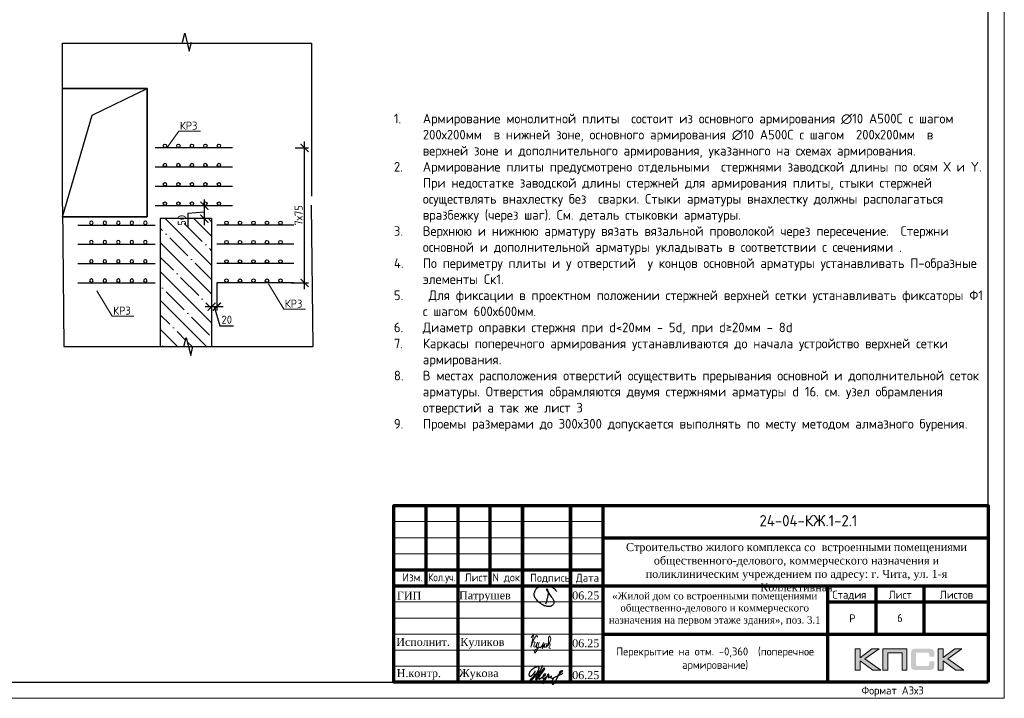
# Model space of a CAD drawing. Header units: millimetres. Extents: x -386473 to 311666, y -59273 to 291770.
# Tile 129 of 132: x 255058 to 285706, y -4054 to 17075. Entities that reach past the tile are written whole.
import ezdxf
from ezdxf import colors
from ezdxf.entities.mleader import LeaderData, LeaderLine
from ezdxf.enums import TextEntityAlignment as Align
from ezdxf.math import Vec2, Vec3

# ---------------------------------------------------------------- set-up
doc = ezdxf.new("R2010")
doc.units = ezdxf.units.MM
for name, color, linetype in [('PDF7_Text', 7, 'Continuous'), ('PDF8_Text', 7, 'Continuous'), ('Рамка печать', 7, 'Continuous'), ('ТОЛСТЫЕ_ОСНОВНЫЕ', 6, 'Continuous')]:
    doc.layers.add(name, color=color, linetype=linetype)
for name, color, linetype, lineweight in [('Выноски', 20, 'Continuous', 20), ('Каркасы ригель', 3, 'Continuous', 0), ('осн.сетка', 4, 'Continuous', 60), ('подоснова', 151, 'Continuous', 5), ('размер', 1, 'Continuous', 25), ('РАЗМЕРЫ', 1, 'Continuous', 9), ('Рамка', 7, 'Continuous', 70), ('Текст', 7, 'Continuous', 25), ('ТОНКИЕ', 7, 'Continuous', 9)]:
    doc.layers.add(name, color=color, linetype=linetype, lineweight=lineweight)
doc.styles.add('GOST-2.304_Type-B', font='GOST_Common.ttf')
doc.styles.add('PDF Times New Roman', font='times.ttf')
doc.styles.add('style1', font='GOST_Common.ttf', dxfattribs={"height": 500})
doc.styles.add('ГОСТ', font='GOST_Common.ttf')
doc.dimstyles.new('СПДС', dxfattribs={"dimscale": 100, "dimtxt": 2.5, "dimasz": 2.5, "dimexe": 1.25, "dimexo": 0, "dimtad": 1, "dimdec": 0, "dimtxsty": 'GOST-2.304_Type-B', "dimblk": 'ARCHTICK', "dimcen": 2.5, "dimdle": 2, "dimadec": 0, "dimazin": 2, "dimtfac": 0.75, "dimtdec": 0, "dimtmove": 1, "dimatfit": 3, "dimfxl": 1, "dimtolj": 1, "dimarcsym": 1})

# ---------------------------------------------------------------- blocks, each defined once
blk = doc.blocks.new('*T356')
at = {"layer": 'Каркасы ригель', "color": 0, "linetype": 'ByBlock', "lineweight": -2, "transparency": 16777216}
for p, q in [((0, 0), (1500, 0)), ((0, -1000), (1500, -1000))]:
    blk.add_line(p, q, dxfattribs=at)
at = {"layer": 'Каркасы ригель', "color": 0, "linetype": 'ByBlock', "lineweight": 50, "transparency": 16777216}
for p, q in [((0, 0), (0, -1000)), ((1500, 0), (1500, -1000))]:
    blk.add_line(p, q, dxfattribs=at)
at = {"layer": 'Каркасы ригель', "color": 0, "linetype": 'Continuous', "lineweight": 0, "transparency": 16777216, "insert": (750, -500), "char_height": 250, "width": 1000, "attachment_point": 5, "style": 'ГОСТ'}
blk.add_mtext('6', dxfattribs=at)
blk = doc.blocks.new('11')
at = {"layer": 'Выноски'}
for p, q in [((48016, 66806), (48038, 66823)), ((48038, 66823), (48060, 66786)), ((47885, 66608), (47944, 66700)), ((47944, 66700), (47962, 66737)), ((47962, 66737), (47989, 66781)), ((47989, 66781), (48016, 66806)), ((48060, 66786), (48058, 66769))]:
    blk.add_line(p, q, dxfattribs=at)
blk.add_lwpolyline([(47863, 66761), (47937, 66865), (47843, 66458), (47885, 66564), (47905, 66616), (47954, 66628), (47979, 66606), (47957, 66539), (47937, 66487), (47947, 66458), (47991, 66470), (48051, 66611), (48041, 66569), (48023, 66505), (48023, 66448), (48065, 66448), (48090, 66529), (48110, 66608), (48043, 66369), (47972, 66275), (47954, 66344), (47991, 66389), (48078, 66431), (48142, 66470), (48154, 66441), (48204, 66512), (48246, 66606), (48209, 66455), (48204, 66418), (48295, 66574), (48265, 66463), (48265, 66455), (48312, 66453), (48342, 66529), (48347, 66584), (48337, 66465), (48349, 66453), (48401, 66569), (48443, 66616), (48461, 66678), (48466, 66727), (48436, 66811), (48399, 66754), (48399, 66618), (48389, 66549), (48374, 66507), (48416, 66564), (48441, 66576), (48451, 66524), (48433, 66482), (48419, 66453), (48424, 66428), (48458, 66421)], dxfattribs=at)
blk = doc.blocks.new('яяя')
at = {"lineweight": 30}
for points in [[(345424, 110432), (345425, 110410), (345424, 110397), (345417, 110379), (345406, 110350), (345390, 110319), (345357, 110275), (345310, 110221), (345265, 110176), (345198, 110110), (345161, 110077), (345133, 110066), (345116, 110066), (345102, 110075), (345090, 110091), (345082, 110115), (345074, 110146), (345066, 110182), (345064, 110206), (345067, 110234), (345077, 110278), (345095, 110320), (345114, 110361), (345134, 110395), (345159, 110428), (345195, 110469), (345228, 110506), (345284, 110560), (345331, 110595), (345379, 110625), (345435, 110648), (345486, 110670), (345532, 110686), (345573, 110696), (345605, 110698), (345621, 110695), (345635, 110687), (345648, 110671), (345656, 110649), (345659, 110625), (345659, 110583), (345656, 110553), (345647, 110523), (345635, 110489), (345387, 110033), (345349, 109985), (345311, 109948), (345247, 109889), (345209, 109858), (345192, 109844), (345180, 109837), (345157, 109833), (345150, 109835), (345140, 109842), (345135, 109856), (345138, 109881), (345148, 109892), (345183, 109930), (345267, 110024), (345343, 110105), (345455, 110213), (345617, 110343), (345775, 110456), (345811, 110526), (345838, 110607), (345890, 110740), (345902, 110771), (345698, 110295), (345672, 110226), (345626, 110132), (345572, 110032), (345518, 109953), (345481, 109918), (345497, 110001), (345567, 110147), (345655, 110301), (345760, 110442)], [(345481, 109918), (345476, 109896), (345475, 109874), (345485, 109861), (345506, 109866), (345539, 109891), (345632, 109983), (345968, 110450), (346022, 110527), (346029, 110560), (346027, 110579), (346026, 110590), (346010, 110605), (345993, 110609), (345975, 110601), (345962, 110584), (345954, 110562), (345857, 110421), (345783, 110292), (345741, 110183), (345701, 110079), (345665, 109985), (345660, 109952), (345666, 109929), (345669, 109915), (345682, 109910), (345702, 109914), (345735, 109941), (345846, 110007), (346065, 110160), (346075, 110193), (346070, 110217), (346066, 110236), (346052, 110241), (346030, 110241), (346007, 110228), (345978, 110203), (345960, 110164), (345892, 110010), (345895, 109986), (345904, 109966), (345925, 109964), (345969, 109968), (346045, 110000), (346218, 110114), (346261, 110154), (346280, 110184), (346282, 110210), (346278, 110225), (346263, 110229), (346241, 110222), (346220, 110198), (346162, 110049), (345989, 109904), (345932, 109849), (345906, 109805), (345891, 109739), (345890, 109690), (345899, 109652), (345924, 109647), (345956, 109655), (345980, 109674), (346058, 109838), (346158, 110046), (346261, 110098), (346314, 110120), (346292, 110079), (346269, 110036), (346261, 110008), (346267, 109998), (346293, 109998), (346363, 110039), (346445, 110095), (346421, 110068), (346414, 110040), (346407, 110011), (346416, 109990), (346466, 109972), (346509, 109977), (346574, 109984), (347172, 110293)], [(346586, 109971), (346543, 109917), (346509, 109873), (346489, 109825), (346475, 109767), (346472, 109710), (346478, 109675), (346485, 109641), (346501, 109621), (346517, 109602), (346542, 109589), (346568, 109592), (346605, 109620), (346680, 109731), (346736, 109842), (346865, 110115), (346962, 110290), (346969, 110318), (346979, 110360), (347013, 110403), (347056, 110434), (347091, 110450), (347109, 110450), (347121, 110434), (347115, 110405), (347072, 110355), (347012, 110307), (346924, 110222)]]:
    blk.add_lwpolyline(points, dxfattribs=at)
blk = doc.blocks.new('Патрушев')
at = {"color": 5, "lineweight": 25}
blk.add_lwpolyline([(58.5, -35.1), (59.7, -32), (60.2, -29.8), (60.5, -28.8), (60.8, -27.6), (61.1, -26.3), (61.4, -24.7), (61.6, -23), (61.8, -21.6), (61.8, -20.5), (61.7, -19.5), (61.5, -18.6), (61.3, -17.9), (61, -17.3), (60.6, -16.9), (60.5, -16.7), (60.4, -16.6), (60.3, -16.5), (60, -16.4), (59.7, -16.4), (59.6, -16.4), (59.4, -16.5), (59.3, -16.7), (59.3, -17), (59.4, -17.1), (61.8, -21), (63.1, -22.9), (63.7, -23.6), (64.5, -24.6), (65.5, -25.9), (66.4, -27.1), (66.9, -27.7), (67.4, -28.4), (67.7, -28.9), (68, -29.5), (68.4, -30.4), (68.7, -31), (68.8, -31.7), (68.9, -32.2), (68.9, -32.7), (68.9, -33.3), (68.8, -33.8), (68.6, -34.6), (68.3, -35.2), (67.9, -35.7), (67.6, -36.2), (66.9, -36.8), (66.4, -37.1), (65.9, -37.5), (65.3, -37.9), (64.8, -38.1), (64.1, -38.3), (63.6, -38.4), (62.5, -38.5), (61.6, -38.5), (60.9, -38.4), (60.1, -38.3), (59.3, -38), (58.4, -37.7), (57.7, -37.5), (56.6, -37.3), (55.9, -36.9), (54.9, -36.3), (53.8, -35.7), (53.1, -35.2), (52.2, -34.7), (51.3, -34.1), (50.1, -33.3), (49.1, -32.3), (48, -31.1), (47.1, -29.9), (46.1, -28.7), (45.2, -27.6), (44.7, -26.5), (44.3, -25.1), (44, -24.3), (44, -23.3), (43.9, -22.5), (44, -21.5), (44.2, -20.6), (44.5, -20), (44.7, -19.1), (45, -18.2), (45.5, -17.4), (45.8, -16.9), (46.4, -16.1), (47, -15.5), (47.8, -14.8), (48.6, -14.3), (49.4, -13.8), (50.5, -13.3), (51.6, -12.9), (52.7, -12.5), (54.2, -12.1), (55.4, -11.9), (56.9, -11.8), (58.3, -11.8), (59.6, -11.9), (61, -12.1), (62.7, -12.4), (64.5, -12.9), (66.2, -13.6), (67.6, -14.3), (68.9, -15.1), (70, -16.3), (71.1, -17.5), (71.7, -18.3), (72.3, -19.3)], dxfattribs=at)
blk = doc.blocks.new('A$Cd09756da')
at = {"layer": 'Рамка печать', "lineweight": 20}
h = blk.add_hatch(color=0, dxfattribs=at)
h.paths.add_polyline_path([(-3400, 1040), (-3624, 1040), (-3991, 764), (-3991, 1040), (-4146, 1040), (-4146, 378), (-3991, 378), (-3991, 669), (-3594, 378), (-3346, 378), (-3840, 728)])
h.paths.add_polyline_path([(-3122, 915), (-2683, 915), (-2683, 378), (-2529, 378), (-2529, 1040), (-2693, 1040), (-3276, 1040), (-3276, 883), (-3276, 378), (-3122, 378)])
h.paths.add_polyline_path([(-1408, 1043), (-1563, 1043), (-1563, 380), (-1408, 380), (-1408, 672), (-1011, 380), (-763, 380), (-1257, 731), (-817, 1043), (-1041, 1043), (-1408, 767)])
blk.add_hatch(color=204, dxfattribs=at).paths.add_polyline_path([(-1693, 970), (-1695, 977), (-1697, 983), (-1701, 989), (-1704, 996), (-1708, 1000), (-1712, 1005), (-1716, 1010), (-1720, 1014), (-1725, 1017), (-1731, 1021), (-1737, 1025), (-1744, 1028), (-1750, 1030), (-1758, 1033), (-1765, 1035), (-1783, 1038), (-1802, 1041), (-1823, 1043), (-1846, 1043), (-2242, 1043), (-2265, 1043), (-2285, 1041), (-2305, 1038), (-2322, 1035), (-2330, 1032), (-2338, 1030), (-2344, 1028), (-2351, 1024), (-2357, 1021), (-2363, 1017), (-2368, 1014), (-2372, 1010), (-2376, 1005), (-2380, 1000), (-2384, 996), (-2387, 989), (-2390, 983), (-2393, 976), (-2396, 970), (-2398, 962), (-2401, 946), (-2404, 928), (-2406, 908), (-2406, 887), (-2406, 538), (-2406, 516), (-2404, 496), (-2401, 478), (-2398, 461), (-2396, 454), (-2393, 447), (-2390, 440), (-2387, 434), (-2384, 429), (-2380, 423), (-2376, 419), (-2372, 414), (-2368, 410), (-2362, 406), (-2357, 403), (-2351, 399), (-2344, 396), (-2337, 394), (-2330, 391), (-2322, 389), (-2305, 385), (-2285, 383), (-2264, 381), (-2242, 380), (-1846, 380), (-1823, 381), (-1802, 382), (-1783, 385), (-1766, 389), (-1758, 391), (-1750, 393), (-1744, 396), (-1737, 399), (-1731, 402), (-1725, 406), (-1720, 410), (-1716, 414), (-1712, 418), (-1708, 423), (-1704, 428), (-1701, 434), (-1697, 440), (-1695, 446), (-1693, 454), (-1690, 461), (-1686, 478), (-1684, 496), (-1682, 516), (-1682, 538), (-1682, 647), (-1836, 647), (-1836, 558), (-1836, 552), (-1837, 546), (-1838, 540), (-1840, 535), (-1842, 530), (-1844, 526), (-1846, 522), (-1850, 519), (-1853, 515), (-1857, 513), (-1862, 511), (-1867, 508), (-1872, 507), (-1878, 506), (-1884, 506), (-1890, 505), (-2209, 505), (-2214, 506), (-2219, 506), (-2223, 508), (-2227, 511), (-2231, 513), (-2235, 516), (-2238, 519), (-2241, 523), (-2244, 528), (-2246, 532), (-2248, 536), (-2249, 541), (-2251, 551), (-2252, 560), (-2252, 878), (-2252, 884), (-2251, 889), (-2250, 894), (-2248, 899), (-2247, 903), (-2245, 906), (-2242, 910), (-2240, 913), (-2236, 916), (-2233, 919), (-2229, 921), (-2225, 922), (-2220, 923), (-2215, 924), (-2210, 925), (-2204, 925), (-1890, 925), (-1884, 925), (-1878, 924), (-1872, 923), (-1868, 921), (-1863, 919), (-1858, 917), (-1854, 914), (-1851, 911), (-1847, 907), (-1844, 903), (-1842, 899), (-1840, 894), (-1838, 889), (-1837, 884), (-1836, 878), (-1836, 872), (-1836, 799), (-1682, 799), (-1682, 887), (-1682, 908), (-1684, 928), (-1686, 946), (-1690, 962)])
at = {"layer": 'Рамка', "color": 7}
for p, q in [((-17500, 3000), (-17500, 5500)), ((-15500, 3000), (-15500, 5500)), ((-12000, 4500), (0, 4500)), ((-18500, 3500), (-12000, 3500)), ((-18500, 3000), (0, 3000)), ((-3500, 3000), (-3500, 1500)), ((-2000, 3000), (-2000, 1500)), ((-5000, 2500), (0, 2500)), ((-5000, 2500), (0, 2500)), ((-12000, 1500), (0, 1500))]:
    blk.add_line(p, q, dxfattribs=at)
at = {"layer": 'Рамка'}
for p, q in [((-16500, 0), (-16500, 5500)), ((-14500, 0), (-14500, 5500)), ((-14500, 5500), (-14500, 0)), ((-13000, 5500), (-13000, 0)), ((-13000, 0), (-13000, 5500)), ((-12000, 5500), (-12000, 0)), ((-5000, 3000), (-5000, 0))]:
    blk.add_line(p, q, dxfattribs=at)
at = {"layer": 'Рамка', "color": 7, "lineweight": 15}
for p, q in [((-18500, 5000), (-12000, 5000)), ((-18500, 4500), (-12000, 4500)), ((-18500, 4000), (-12000, 4000)), ((-18500, 2500), (-12000, 2500)), ((-18500, 2000), (-12000, 2000)), ((-18500, 1500), (-12000, 1500)), ((-18500, 1000), (-12000, 1000)), ((-18500, 500), (-12000, 500))]:
    blk.add_line(p, q, dxfattribs=at)
at = {"layer": 'Рамка'}
blk.add_lwpolyline([(0, 0), (-18500, 0), (-18500, 5500), (0, 5500)], close=True, dxfattribs=at)
at = {"layer": 'Рамка печать', "color": 0, "lineweight": 20}
for points in [[(-4146, 378), (-4146, 1040), (-3991, 1040), (-3991, 764), (-3624, 1040), (-3400, 1040), (-3840, 728), (-3346, 378), (-3594, 378), (-3991, 669), (-3991, 378), (-4146, 378)], [(-3122, 378), (-3122, 915), (-2683, 915), (-2683, 378), (-2529, 378), (-2529, 1040), (-2693, 1040), (-3276, 1040), (-3276, 883), (-3276, 378), (-3122, 378)], [(-1563, 380), (-1563, 1043), (-1408, 1043), (-1408, 767), (-1041, 1043), (-817, 1043), (-1257, 731), (-763, 380), (-1011, 380), (-1408, 672), (-1408, 380), (-1563, 380)]]:
    blk.add_lwpolyline(points, close=True, dxfattribs=at)
at = {"color": 5, "xscale": 24.5, "yscale": 24.5, "zscale": 24.5}
blk.add_blockref('Патрушев', (-15207, 3298), dxfattribs=at)
at = {"color": 2, "lineweight": 60, "xscale": 0.5, "yscale": 0.5, "zscale": 0.5}
blk.add_blockref('яяя', (-186821, -54859), dxfattribs=at)
at = {"layer": 'Выноски', "color": 0}
blk.add_blockref('11', (-62086, -65365), dxfattribs=at)
at = {"layer": 'PDF7_Text', "char_height": 248, "attachment_point": 7, "style": 'PDF Times New Roman'}
for s, insert in [('Патрушев', (-16471, 2500)), ('06.25', (-12950, 2573)), ('06.25', (-12950, 1085)), ('Жукова', (-16477, 79)), ('06.25', (-12950, 93))]:
    blk.add_mtext(s, dxfattribs=dict(at, insert=insert))
at = {"layer": 'PDF7_Text', "insert": (-16432, 1050), "char_height": 247.95, "attachment_point": 7, "style": 'PDF Times New Roman'}
blk.add_mtext_dynamic_manual_height_columns('{\\C256;Куликов}', width=2000, gutter_width=1250, heights=[0], dxfattribs=at)
at = {"layer": 'PDF8_Text', "char_height": 248, "attachment_point": 7, "style": 'PDF Times New Roman'}
for s, insert in [('ГИП', (-18407, 2573)), ('Исполнит.', (-18427, 1127)), ('Н.контр.', (-18413, 79))]:
    blk.add_mtext(s, dxfattribs=dict(at, insert=insert))
at = {"layer": 'Текст', "color": 7, "style": 'ГОСТ'}
blk.add_text('24-04-КЖ.1-2.1', height=350, dxfattribs=at).set_placement((-5599, 5031), align=Align.MIDDLE_CENTER)
for s, p in [('Изм.', (-18237, 3141)), ('Лист', (-16298, 3139)), ('N док.', (-15435, 3141)), ('Подпись', (-14257, 3127)), ('Дата', (-12835, 3127)), ('Стадия', (-4850, 2600)), ('Лист', (-3100, 2600)), ('Листов', (-1508, 2600)), ('Р', (-4328, 1863))]:
    blk.add_text(s, height=250, dxfattribs=at).set_placement(p)
at = {"layer": 'Текст', "color": 7, "style": 'ГОСТ', "width": 0.9}
blk.add_text('Кол.уч.', height=250, dxfattribs=at).set_placement((-17435, 3143))
at = {"layer": 'Текст', "color": 7, "attachment_point": 1, "style": 'ГОСТ'}
for s, width, heights, insert, char_height in [('\\pxqc;{\\fTimes New Roman|b0|i0|c204|p18;\\C256;Строительство жилого комплекса со  встроенными помещениями общественного-делового, коммерческого назначения и поликлиническим учреждением по адресу: г. Чита, ул. 1-я Коллективная}', 11543.07, [0], (-11741, 4333), 250), ('\\pxqc;{\\fTimes New Roman|b0|i0|c204|p18;\\C256;«Жилой дом со встроенными помещениями общественно-делового и коммерческого назначения на первом этаже здания», поз. 3.1\\P}', 7000, [1500], (-12014, 2803), 225)]:
    blk.add_mtext_dynamic_manual_height_columns(s, width=width, gutter_width=12.5, heights=heights, dxfattribs=dict(at, insert=insert, char_height=char_height))
blk = doc.blocks.new('*T439')
at = {"layer": 'Каркасы ригель', "color": 0, "linetype": 'ByBlock', "lineweight": -2, "transparency": 16777216}
for p, q in [((0, 0), (1500, 0)), ((0, -1000), (1500, -1000))]:
    blk.add_line(p, q, dxfattribs=at)
at = {"layer": 'Каркасы ригель', "color": 0, "linetype": 'ByBlock', "lineweight": 50, "transparency": 16777216}
for p, q in [((0, 0), (0, -1000)), ((1500, 0), (1500, -1000))]:
    blk.add_line(p, q, dxfattribs=at)
at = {"layer": 'Каркасы ригель', "color": 0, "linetype": 'Continuous', "lineweight": 0, "transparency": 16777216, "insert": (750, -500), "char_height": 250, "width": 1000, "attachment_point": 5, "style": 'ГОСТ'}
blk.add_mtext('6', dxfattribs=at)
blk = doc.blocks.new('*U44')
at = {"layer": 'ТОЛСТЫЕ_ОСНОВНЫЕ', "color": 6}
blk.add_lwpolyline([(20, 5), (886, 5), (886, 415), (20, 415)], close=True, dxfattribs=at)
at = {"layer": 'ТОНКИЕ'}
blk.add_lwpolyline([(0, 0), (891, 0), (891, 420), (0, 420)], close=True, dxfattribs=at)
at = {"layer": 'Текст', "style": 'style1'}
blk.add_text('Формат А3х3', height=2.5, dxfattribs=at).set_placement((846.57, 1.2))
blk = doc.blocks.new('_ArchTick')
at = {"color": 0, "linetype": 'ByBlock', "const_width": 0.15}
blk.add_lwpolyline([(-0.5, -0.5), (0.5, 0.5)], dxfattribs=at)
blk = doc.blocks.new('*D648')
at = {"layer": 'DEFPOINTS', "color": 0, "transparency": 16777216}
for p in [(260807, 11281), (261032, 11281), (261032, 10881)]:
    blk.add_point(p, dxfattribs=at)
at = {"layer": 'РАЗМЕРЫ', "color": 0, "lineweight": -2, "transparency": 16777216}
for p, q in [((260807, 10681), (260807, 11481)), ((260807, 11081), (260292, 11042)), ((260292, 11042), (260292, 10617)), ((261032, 11281), (260682, 11281)), ((261032, 10881), (260682, 10881))]:
    blk.add_line(p, q, dxfattribs=at)
at = {"layer": 'РАЗМЕРЫ', "color": 0, "lineweight": -2, "transparency": 16777216, "xscale": 250, "yscale": 250, "zscale": 250}
for p, rotation in [((260807, 11281), 90), ((260807, 10881), 270)]:
    blk.add_blockref('_ArchTick', p, dxfattribs=dict(at, rotation=rotation))
at = {"layer": 'РАЗМЕРЫ', "color": 0, "lineweight": 0, "transparency": 16777216, "insert": (260105, 10829), "char_height": 250, "attachment_point": 5, "rotation": 90, "style": 'GOST-2.304_Type-B'}
blk.add_mtext('\\A1;50', dxfattribs=at)
blk = doc.blocks.new('*D649')
at = {"layer": 'DEFPOINTS', "color": 0, "transparency": 16777216}
for p in [(261032, 8814), (261195, 8881), (261195, 8140)]:
    blk.add_point(p, dxfattribs=at)
at = {"layer": 'РАЗМЕРЫ', "color": 0, "lineweight": -2, "transparency": 16777216}
for p, q in [((261032, 8814), (261032, 8015)), ((261195, 8881), (261195, 8015)), ((260832, 8140), (261395, 8140)), ((261114, 8140), (261292, 7547)), ((261292, 7547), (261717, 7547))]:
    blk.add_line(p, q, dxfattribs=at)
at = {"layer": 'РАЗМЕРЫ', "color": 0, "lineweight": -2, "transparency": 16777216, "xscale": 250, "yscale": 250, "zscale": 250, "rotation": 180}
blk.add_blockref('_ArchTick', (261032, 8140), dxfattribs=at)
at = {"layer": 'РАЗМЕРЫ', "color": 0, "lineweight": -2, "transparency": 16777216, "xscale": 250, "yscale": 250, "zscale": 250}
blk.add_blockref('_ArchTick', (261195, 8140), dxfattribs=at)
at = {"layer": 'РАЗМЕРЫ', "color": 0, "lineweight": 0, "transparency": 16777216, "insert": (261504, 7734), "char_height": 250, "attachment_point": 5, "style": 'GOST-2.304_Type-B'}
blk.add_mtext('\\A1;20', dxfattribs=at)
blk = doc.blocks.new('*D647')
at = {"layer": 'DEFPOINTS', "color": 0, "transparency": 16777216}
for p in [(263632, 13081), (263927, 13081), (263512, 8881)]:
    blk.add_point(p, dxfattribs=at)
at = {"layer": 'РАЗМЕРЫ', "color": 0, "lineweight": -2, "transparency": 16777216}
for p, q in [((263927, 8681), (263927, 13281)), ((263632, 13081), (264052, 13081)), ((263512, 8881), (264052, 8881))]:
    blk.add_line(p, q, dxfattribs=at)
at = {"layer": 'РАЗМЕРЫ', "color": 0, "lineweight": -2, "transparency": 16777216, "xscale": 250, "yscale": 250, "zscale": 250}
for p, rotation in [((263927, 13081), 90), ((263927, 8881), 270)]:
    blk.add_blockref('_ArchTick', p, dxfattribs=dict(at, rotation=rotation))
at = {"layer": 'РАЗМЕРЫ', "color": 0, "lineweight": 0, "transparency": 16777216, "insert": (263740, 10981), "char_height": 250, "attachment_point": 5, "rotation": 90, "style": 'GOST-2.304_Type-B'}
blk.add_mtext('\\A1;7х75', dxfattribs=at)
blk = doc.blocks.new('_None')
blk = doc.blocks.new('КР3')
at = {"layer": 'осн.сетка', "color": 3, "lineweight": 25, "ltscale": 100}
blk.add_lwpolyline([(201777.3, 10162.8), (202177.3, 10162.8)], dxfattribs=at)
at = {"layer": 'размер', "lineweight": 25, "ltscale": 2}
for centre in [(201847.3, 10151.6), (201917.3, 10151.6), (201987.3, 10151.6), (202057.3, 10151.6), (202127.3, 10151.6)]:
    blk.add_circle(centre, 9, dxfattribs=at)

msp = doc.modelspace()

# ---------------------------------------------------------------- hatches: boundary and pattern name
at = {"layer": 'РАЗМЕРЫ', "transparency": 33554648}
h = msp.add_hatch(dxfattribs=at)
h.set_pattern_fill('ANSI35', color=1, scale=100, angle=-90)
h.set_pattern_definition([(315, (218197.35, 550671), (449.0128, 449.0128), []), (315, (218197.35, 550222), (449.0128, 449.0128), [793.75, -158.75, 0, -158.75])])
h.paths.add_polyline_path([(261032.4, 6901.8), (261032.4, 10881.5), (259432.4, 10881.5), (259432.4, 6901.8), (260170.9, 6901.8), (260240.9, 7181.8), (260380.9, 6621.8), (260450.9, 6901.8)])

# ---------------------------------------------------------------- linework, layer by layer
at = {"color": 1, "lineweight": 35}
for p, q in [((256387.5, 14931.5, 1600), (259030, 14931.5, 1600)), ((259030, 14931.5, 1600), (259030, 10931.5, 1600)), ((259030, 10931.5, 1600), (256390.9, 10931.5, 1600))]:
    msp.add_line(p, q, dxfattribs=at)
at = {"color": 1, "elevation": 1600}
msp.add_lwpolyline([(256390.9, 10931.5), (257310.4, 14099.2), (259030, 14931.5)], dxfattribs=at)
at = {"layer": 'размер', "linetype": 'Continuous', "ltscale": 0.2}
for points in [[(260127.3, 16376.5), (260197.3, 16656.5)], [(260197.3, 16656.5), (260337.3, 16096.5)], [(260197.3, 16656.5), (260337.3, 16096.5)], [(256387.5, 11261), (256387.5, 16340.8), (264145.2, 16340.8), (264145.2, 11584.5)], [(260337.3, 16096.5), (260407.3, 16376.5)], [(260337.3, 16096.5), (260407.3, 16376.5)], [(256387.5, 11261), (256432.1, 6901.8), (264189.7, 6901.8), (264145.2, 11304.5)], [(260170.9, 6901.8), (260240.9, 7181.8)], [(260240.9, 7181.8), (260380.9, 6621.8)], [(260380.9, 6621.8), (260450.9, 6901.8)]]:
    msp.add_lwpolyline(points, dxfattribs=at)
at = {"layer": 'РАЗМЕРЫ', "color": 1, "lineweight": 30}
msp.add_line((261032.4, 10881.5), (261032.4, 6901.8), dxfattribs=at)
msp.add_lwpolyline([(261032.4, 10881.5), (259432.4, 10881.5), (259432.4, 6901.8)], dxfattribs=at)

# ---------------------------------------------------------------- block references
at = {"xscale": 100, "yscale": 100, "zscale": 100}
msp.add_blockref('*U44', (196606.3, -4054.4), dxfattribs=at)
at = {"lineweight": 50, "ltscale": 100}
msp.add_blockref('A$Cd09756da', (285206.3, -3554.4), dxfattribs=at)
for name in ['*T356', '*T439']:
    msp.add_blockref(name, (281706.3, -1054.4))
at = {"layer": 'РАЗМЕРЫ', "color": 1, "yscale": 6, "zscale": 6, "rotation": 180}
for p, xscale in [((1472342.6, 74058.1), 6), ((1472342.6, 73458.1), 6), ((1472342.6, 72858.1), 6), ((1472342.6, 72258.1), 6), ((-953793.7, 71658.1), -6), ((1474258.6, 71658.1), 6), ((-953793.7, 71058.1), -6), ((1474258.6, 71058.1), 6), ((-953793.7, 70458.1), -6), ((1474258.6, 70458.1), 6), ((-953793.7, 69858.1), -6), ((1474258.6, 69858.1), 6)]:
    msp.add_blockref('КР3', p, dxfattribs=dict(at, xscale=xscale))

# ---------------------------------------------------------------- texts
at = {"insert": (266706.3, 14145.2), "char_height": 300, "width": 18500, "attachment_point": 1, "style": 'ГОСТ'}
msp.add_mtext('\\pxi-3,l3,ql,t3;{\\C7;1.^IАрмирование монолитной плиты  состоит из основного армирования ∅10 А500С с шагом  200х200мм  в нижней зоне, основного армирования ∅10 А500С с шагом  200х200мм  в  верхней зоне и дополнительного армирования, указанного на схемах армирования.\\P2.^IАрмирование плиты предусмотрено отдельными  стержнями заводской длины по осям Х и Y. При недостатке заводской длины стержней для армирования плиты, стыки стержней осуществлять внахлестку без  сварки. Стыки арматуры внахлестку должны располагаться вразбежку (через шаг). См. деталь стыковки арматуры.\\P3.^IВерхнюю и нижнюю арматуру вязать вязальной проволокой через пересечение.  Стержни основной и дополнительной арматуры укладывать в соответствии с сечениями .\\P4.^IПо периметру плиты и у отверстий  у концов основной арматуры устанавливать П-образные элементы Ск1.\\P5.^I Для фиксации в проектном положении стержней верхней сетки устанавливать фиксаторы Ф1 с шагом 600х600мм.\\P6.^IДиаметр оправки стержня при d<20мм - 5d, при d≥20мм - 8d\\P7.^IКаркасы поперечного армирования устанавливаются до начала устройство верхней сетки армирования.\\P8.^IВ местах расположения отверстий осуществить прерывания основной и дополнительной сеток арматуры. Отверстия обрамляются двумя стержнями арматуры d 16. см. узел обрамления отверстий а так же лист 3\\P9.^IПроемы размерами до 300х300 допускается выполнять по месту методом алмазного бурения.}', dxfattribs=at)
at = {"layer": 'Текст', "color": 7, "insert": (273206.3, -2054.4), "char_height": 250, "attachment_point": 1, "style": 'ГОСТ'}
msp.add_mtext_dynamic_manual_height_columns('\\pxsm1,qc;\\PПерекрытие на отм. -0,360  (поперечное армирование)', width=7000, gutter_width=12.5, heights=[1500], dxfattribs=at)

# ---------------------------------------------------------------- dimensions: what is measured, and where the dimension line sits
at = {"layer": 'РАЗМЕРЫ', "color": 1, "lineweight": 0}
dim = msp.add_linear_dim(base=(263927.2, 13081.5), p1=(263511.8, 8881.5), p2=(263632.2, 13081.5), angle=270, text='7х75', dimstyle='СПДС', override={"dimlfac": 0.25}, dxfattribs=at)
dim.commit()
dim.dimension.update_dxf_attribs({"geometry": '*D647', "text_midpoint": (263739.7, 10981.5)})
dim = msp.add_linear_dim(base=(260807.5, 11281.5), p1=(261032.4, 10881.5), p2=(261032.4, 11281.5), angle=270, dimstyle='СПДС', override={"dimlfac": 0.125}, dxfattribs=at)
dim.commit()
dim.dimension.update_dxf_attribs({"geometry": '*D648', "text_midpoint": (260292.5, 10979.4), "dimtype": 160})
dim = msp.add_linear_dim(base=(261194.9, 8140.3), p1=(261032.4, 8814.2), p2=(261194.9, 8881.5), dimstyle='СПДС', override={"dimlfac": 0.125}, dxfattribs=at)
dim.commit()
dim.dimension.update_dxf_attribs({"geometry": '*D649', "text_midpoint": (261354.3, 7734.1)})

# ---------------------------------------------------------------- leaders
at = {"layer": 'подоснова', "color": 2, "ltscale": 0.3}
ml = msp.add_multileader_mtext('Standard', dxfattribs=at)
ml.set_content('КР3', color=2, style='GOST-2.304_Type-B')
ml.set_leader_properties(color=256, linetype='ByLayer', lineweight=15)
ml.set_arrow_properties(name='NONE')
ml.build(insert=Vec2(0, 0))
ml.multileader.update_dxf_attribs({"text_left_attachment_type": 6, "text_right_attachment_type": 6, "dogleg_length": 0.1, "arrow_head_size": 36})
ctx = ml.context
ctx.base_point, ctx.char_height, ctx.arrow_head_size, ctx.landing_gap_size, ctx.plane_origin = Vec3(260014.6, 13600.4), 250, 36, 40, Vec3(281214, 22750.5)
ctx.left_attachment, ctx.right_attachment, ctx.text_align_type = 6, 6, 1
notes = []
notes.append((ctx, [(0, (1, 1, 0), (260014.5, 13600.4), (1, 0), 0.1, [(0, [(259652.1, 13097.1)], 0, [])])]))
ctx.mtext.insert, ctx.mtext.alignment, ctx.mtext.flow_direction = Vec3(260317.1, 13900.4), 2, 5
ml = msp.add_multileader_mtext('Standard', dxfattribs=at)
ml.set_content('КР3', color=2, style='GOST-2.304_Type-B')
ml.set_leader_properties(color=256, linetype='ByLayer', lineweight=15)
ml.set_arrow_properties(name='NONE')
ml.build(insert=Vec2(0, 0))
ml.multileader.update_dxf_attribs({"text_left_attachment_type": 6, "text_right_attachment_type": 6, "dogleg_length": 0.1, "arrow_head_size": 36})
ctx = ml.context
ctx.base_point, ctx.char_height, ctx.arrow_head_size, ctx.landing_gap_size, ctx.plane_origin = Vec3(257938.8, 7842.7), 250, 36, 40, Vec3(279019.7, 16080.8)
ctx.left_attachment, ctx.right_attachment, ctx.text_align_type = 6, 6, 1
notes.append((ctx, [(0, (1, 1, 0), (257938.6, 7842.7), (1, 0), 0.2, [(0, [(257457.9, 8637.4)], 0, [])])]))
ctx.mtext.insert, ctx.mtext.alignment, ctx.mtext.flow_direction = Vec3(258241.3, 8142.7), 2, 5
ml = msp.add_multileader_mtext('Standard', dxfattribs=at)
ml.set_content('КР3', color=2, style='GOST-2.304_Type-B')
ml.set_leader_properties(color=256, linetype='ByLayer', lineweight=15)
ml.set_arrow_properties(name='NONE')
ml.build(insert=Vec2(0, 0))
ml.multileader.update_dxf_attribs({"text_left_attachment_type": 6, "text_right_attachment_type": 6, "dogleg_length": 0.1, "arrow_head_size": 36})
ctx = ml.context
ctx.base_point, ctx.char_height, ctx.arrow_head_size, ctx.landing_gap_size, ctx.plane_origin = Vec3(263280.9, 8058.5), 250, 36, 40, Vec3(284361.9, 16296.6)
ctx.left_attachment, ctx.right_attachment, ctx.text_align_type = 6, 6, 1
notes.append((ctx, [(0, (1, 1, 0), (263280.7, 8058.5), (1, 0), 0.2, [(0, [(262800, 8853.2)], 0, [])])]))
ctx.mtext.insert, ctx.mtext.alignment, ctx.mtext.flow_direction = Vec3(263583.4, 8358.5), 2, 5
for ctx, leaders in notes:
    for number, flags, end, landing, length, lines in leaders:
        leader = LeaderData()
        leader.index, (leader.has_last_leader_line, leader.has_dogleg_vector, leader.attachment_direction) = number, flags
        leader.last_leader_point, leader.dogleg_vector, leader.dogleg_length = Vec3(end), Vec3(landing), length
        for number, points, colour, breaks in lines:
            line = LeaderLine()
            line.index, line.vertices, line.color, line.breaks = number, Vec3.list(points), colors.encode_raw_color(colour), breaks
            leader.lines.append(line)
        ctx.leaders.append(leader)

doc.saveas('drawing.dxf')
